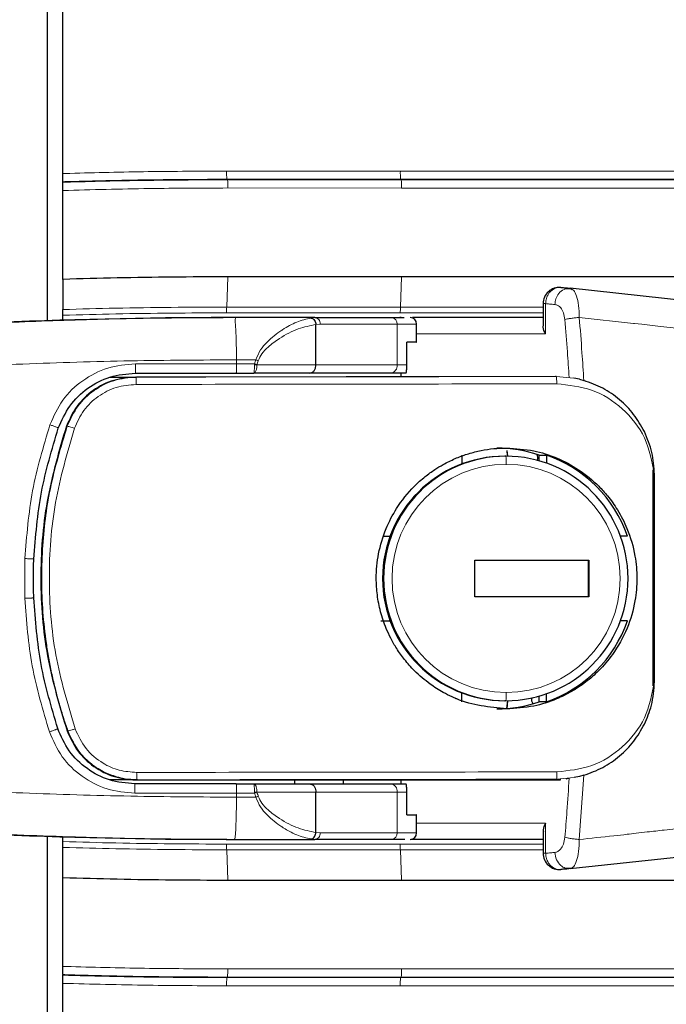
# Model space of a CAD drawing. Header units: millimetres. Extents: x 0 to 4205, y 0 to 2970.
# Tile 66 of 85: x 2074 to 2114, y 2381 to 2441. Entities that reach past the tile are written whole.
import ezdxf

# ---------------------------------------------------------------- set-up
doc = ezdxf.new("R2010")
doc.units = ezdxf.units.MM
doc.header["$LTSCALE"] = 5
doc.styles.add('SLDTEXTSTYLE0', font='TXT', dxfattribs={"width": 0.605})
doc.dimstyles.new('SLDDIMSTYLE0', dxfattribs={"dimtxt": 12.841593, "dimasz": 16.5, "dimexe": 0, "dimexo": 0.0625, "dimgap": 3.210398, "dimtad": 1, "dimdec": 0, "dimrnd": 1e-09, "dimzin": 12, "dimdsep": 46, "dimtxsty": 'SLDTEXTSTYLE0', "dimsah": 1, "dimcen": 0.09, "dimadec": 0, "dimazin": 3, "dimtfac": 1, "dimtdec": 1, "dimtofl": 0, "dimtmove": 0, "dimatfit": 3, "dimfxl": 1, "dimfrac": 2, "dimtolj": 1, "dimtzin": 12, "dimarcsym": 0})

# ---------------------------------------------------------------- blocks, each defined once
blk = doc.blocks.new('_D_7')
at = {"color": 7, "linetype": 'Continuous', "lineweight": 0}
for p, q in [((2163.821, 2742.16), (2159.412, 2742.16)), ((2159.412, 2742.16), (2159.412, 2722.438)), ((2198.119, 2742.16), (2202.529, 2742.16)), ((2202.529, 2742.16), (2202.529, 2722.438)), ((1950.031, 2550.636), (1950.031, 2724.499)), ((2399.561, 1699.776), (2399.561, 2724.499)), ((2159.412, 2722.438), (2163.821, 2722.438)), ((2202.529, 2722.438), (2198.119, 2722.438)), ((1950.031, 2719.499), (2399.561, 2719.499))]:
    blk.add_line(p, q, dxfattribs=at)
at = {"color": 7, "linetype": 'Continuous', "lineweight": 18}
for points in [[(1950.031, 2719.499), (1966.531, 2716.999), (1966.531, 2721.999)], [(2399.561, 2719.499), (2383.061, 2721.999), (2383.061, 2716.999)]]:
    blk.add_solid(points, dxfattribs=at)
at = {"color": 7, "linetype": 'Continuous', "lineweight": 18, "char_height": 13.2292, "attachment_point": 1, "style": 'SLDTEXTSTYLE0'}
for s, insert in [('450', (2166.271, 2762.153)), ('17,7', (2163.821, 2739.492))]:
    blk.add_mtext(s, dxfattribs=dict(at, insert=insert))

msp = doc.modelspace()

# ---------------------------------------------------------------- linework, layer by layer
at = {"color": 7, "linetype": 'Continuous', "lineweight": 25}
for p, q in [((2076.089, 2586.67), (2076.089, 2422.482)), ((2077.056, 2431.505), (2077.056, 2586.695)), ((2077.056, 2430.967), (2077.056, 2431.005)), ((2077.056, 2425.017), (2077.056, 2430.467)), ((2077.056, 2425.017), (2077.056, 2423.164)), ((2097.818, 2425.169), (2087.164, 2425.173)), ((2115.199, 2425.168), (2097.818, 2425.169)), ((2108.283, 2424.431), (2107.825, 2424.418)), ((2108.174, 2424.47), (2108.279, 2424.403)), ((2115.437, 2423.68), (2108.174, 2424.47)), ((2106.507, 2423.525), (2106.507, 2422.187)), ((2077.056, 2422.513), (2077.056, 2422.811)), ((2087.597, 2422.668), (2087.068, 2422.668)), ((2092.514, 2422.668), (2097.235, 2422.668)), ((2097.235, 2422.668), (2097.981, 2422.668)), ((2097.806, 2422.67), (2097.716, 2422.67)), ((2106.507, 2422.67), (2098.5, 2422.67)), ((2092.574, 2419.768), (2092.573, 2422.248)), ((2098.75, 2421.168), (2098.75, 2422.268)), ((2098.145, 2419.768), (2098.145, 2421.168)), ((2079.948, 2419.02), (2081.515, 2419.02)), ((2081.515, 2419.02), (2081.564, 2419.02)), ((2107.265, 2419.057), (2081.564, 2419.02)), ((2081.571, 2419.02), (2081.564, 2419.02)), ((2087.683, 2419.268), (2088.765, 2419.268)), ((2092.194, 2419.268), (2088.765, 2419.268)), ((2097.155, 2419.268), (2092.194, 2419.268)), ((2098.098, 2419.268), (2097.155, 2419.268)), ((2097.786, 2419.268), (2097.786, 2419.044)), ((2107.312, 2419.057), (2107.265, 2419.057)), ((2108.743, 2418.885), (2108.399, 2418.958)), ((2108.743, 2418.884), (2109.003, 2418.813)), ((2101.515, 2414.236), (2101.515, 2413.689)), ((2104.22, 2414.17), (2104.157, 2414.17)), ((2106.261, 2414.236), (2106.711, 2414.236)), ((2106.261, 2413.887), (2106.261, 2414.236)), ((2106.711, 2414.236), (2106.711, 2413.744)), ((2113.26, 2400.084), (2113.26, 2413.329)), ((2096.743, 2409.27), (2097.126, 2409.27)), ((2111.674, 2409.27), (2111.25, 2409.27)), ((2102.311, 2407.795), (2109.307, 2407.795)), ((2102.311, 2405.545), (2102.311, 2407.795)), ((2109.297, 2405.545), (2109.297, 2407.795)), ((2109.307, 2407.795), (2109.307, 2405.545)), ((2109.307, 2405.545), (2102.311, 2405.545)), ((2096.552, 2404.07), (2097.126, 2404.07)), ((2111.674, 2404.07), (2111.25, 2404.07)), ((2101.515, 2399.105), (2101.515, 2399.652)), ((2106.261, 2399.105), (2106.261, 2399.454)), ((2106.711, 2399.105), (2106.711, 2399.597)), ((2104.22, 2399.17), (2104.157, 2399.17)), ((2104.29, 2398.695), (2104.336, 2399.171)), ((2104.304, 2398.696), (2104.35, 2399.172)), ((2105.904, 2398.991), (2105.885, 2399.009)), ((2106.711, 2399.105), (2106.261, 2399.105)), ((2108.746, 2394.53), (2108.403, 2394.456)), ((2109.008, 2394.602), (2108.746, 2394.531)), ((2081.55, 2394.32), (2079.9, 2394.32)), ((2081.599, 2394.32), (2081.55, 2394.32)), ((2081.606, 2394.32), (2081.599, 2394.32)), ((2081.608, 2394.32), (2107.577, 2394.32)), ((2087.683, 2394.068), (2088.765, 2394.068)), ((2088.765, 2394.068), (2092.194, 2394.068)), ((2091.257, 2394.32), (2091.257, 2394.068)), ((2092.194, 2394.068), (2097.155, 2394.068)), ((2094.257, 2394.068), (2094.257, 2394.32)), ((2097.155, 2394.068), (2098.098, 2394.068)), ((2097.786, 2394.32), (2097.786, 2394.068)), ((2107.577, 2394.32), (2107.577, 2394.365)), ((2107.925, 2394.388), (2108.054, 2394.417)), ((2092.573, 2391.088), (2092.574, 2393.568)), ((2098.145, 2392.168), (2098.145, 2393.568)), ((2098.75, 2391.068), (2098.75, 2392.168)), ((2106.507, 2391.154), (2106.507, 2389.816)), ((2076.089, 2390.854), (2076.089, 1912.482)), ((2077.056, 2390.53), (2077.056, 2390.823)), ((2087.068, 2390.668), (2087.597, 2390.668)), ((2090.757, 2390.668), (2090.758, 2390.668)), ((2090.758, 2390.668), (2092.514, 2390.668)), ((2097.235, 2390.668), (2092.514, 2390.668)), ((2098.395, 2390.67), (2106.507, 2390.67)), ((2077.056, 2388.324), (2077.056, 2390.177)), ((2108.174, 2388.871), (2115.437, 2389.661)), ((2107.825, 2388.923), (2108.283, 2388.91)), ((2077.056, 2382.874), (2077.056, 2388.324)), ((2087.162, 2388.168), (2097.817, 2388.17)), ((2097.817, 2388.17), (2115.197, 2388.17)), ((2077.056, 2382.374), (2077.056, 2382.337)), ((2077.056, 1921.505), (2077.056, 2381.836))]:
    msp.add_line(p, q, dxfattribs=at)
at = {"color": 8, "linetype": 'Continuous', "lineweight": 18}
for p, q in [((2087.095, 2431.656), (2097.75, 2431.652)), ((2097.75, 2431.652), (2115.526, 2431.651)), ((2087.148, 2431.12), (2087.112, 2431.156)), ((2097.767, 2431.152), (2087.112, 2431.156)), ((2087.148, 2431.12), (2097.803, 2431.116)), ((2097.803, 2431.116), (2097.767, 2431.152)), ((2115.512, 2431.151), (2097.767, 2431.152)), ((2097.803, 2431.116), (2115.546, 2431.115)), ((2097.82, 2430.617), (2087.165, 2430.62)), ((2115.532, 2430.615), (2097.82, 2430.617)), ((2087.164, 2425.173), (2087.099, 2423.319)), ((2097.818, 2425.169), (2097.753, 2423.316)), ((2106.659, 2423.525), (2106.507, 2423.525)), ((2106.659, 2423.525), (2106.659, 2421.67)), ((2097.748, 2422.962), (2087.094, 2422.966)), ((2087.099, 2423.319), (2097.753, 2423.316)), ((2106.507, 2422.962), (2097.748, 2422.962)), ((2097.753, 2423.316), (2106.507, 2423.315)), ((2092.271, 2422.645), (2092.514, 2422.668)), ((2092.834, 2422.268), (2092.573, 2422.248)), ((2092.834, 2422.268), (2097.555, 2422.268)), ((2097.555, 2419.768), (2097.555, 2422.268)), ((2097.555, 2422.268), (2098.75, 2422.268)), ((2106.659, 2421.67), (2098.75, 2421.67)), ((2088.885, 2420.081), (2087.7, 2420.081)), ((2081.497, 2419.835), (2087.702, 2419.835)), ((2087.702, 2419.835), (2088.804, 2419.835)), ((2092.574, 2419.768), (2088.951, 2419.768)), ((2097.555, 2419.768), (2092.574, 2419.768)), ((2097.555, 2419.768), (2098.145, 2419.768)), ((2108.399, 2418.958), (2107.312, 2419.057)), ((2077.266, 2416.005), (2077.321, 2416.005)), ((2074.715, 2405.453), (2074.719, 2407.889)), ((2109.008, 2394.602), (2108.726, 2390.66)), ((2091.258, 2394.068), (2091.258, 2394.32)), ((2107.325, 2394.357), (2108.403, 2394.456)), ((2087.702, 2393.5), (2081.467, 2393.5)), ((2088.804, 2393.5), (2087.702, 2393.5)), ((2088.951, 2393.568), (2092.574, 2393.568)), ((2092.574, 2393.568), (2097.555, 2393.568)), ((2097.555, 2391.068), (2097.555, 2393.568)), ((2098.145, 2393.568), (2097.555, 2393.568)), ((2087.7, 2393.254), (2088.885, 2393.254)), ((2098.75, 2391.67), (2106.659, 2391.67)), ((2106.659, 2391.67), (2106.659, 2389.816)), ((2092.573, 2391.088), (2092.834, 2391.068)), ((2097.555, 2391.068), (2092.834, 2391.068)), ((2098.75, 2391.068), (2097.555, 2391.068)), ((2087.092, 2390.375), (2097.747, 2390.378)), ((2097.747, 2390.378), (2106.507, 2390.378)), ((2097.752, 2390.024), (2087.097, 2390.021)), ((2087.162, 2388.168), (2087.097, 2390.021)), ((2097.817, 2388.17), (2097.752, 2390.024)), ((2106.507, 2390.024), (2097.752, 2390.024)), ((2106.507, 2389.816), (2106.659, 2389.816)), ((2087.163, 2382.721), (2097.818, 2382.723)), ((2097.818, 2382.723), (2115.531, 2382.723)), ((2087.146, 2382.221), (2087.11, 2382.185)), ((2087.11, 2382.185), (2097.765, 2382.187)), ((2097.801, 2382.223), (2087.146, 2382.221)), ((2097.801, 2382.223), (2097.765, 2382.187)), ((2097.765, 2382.187), (2115.51, 2382.187)), ((2115.544, 2382.223), (2097.801, 2382.223)), ((2097.748, 2381.688), (2087.093, 2381.685)), ((2115.524, 2381.688), (2097.748, 2381.688))]:
    msp.add_line(p, q, dxfattribs=at)
at = {"color": 7, "linetype": 'Continuous', "lineweight": 25, "flags": 128}
for points in [[(2092.514, 2422.668), (2089.758, 2422.668), (2087.586, 2422.668)], [(2104.336, 2414.17), (2104.332, 2414.191), (2104.294, 2414.518)], [(2104.35, 2414.169), (2104.346, 2414.191), (2104.309, 2414.512)], [(2087.586, 2390.668), (2090.349, 2390.668), (2092.514, 2390.668)]]:
    msp.add_lwpolyline(points, dxfattribs=at)
at = {"color": 8, "linetype": 'Continuous', "lineweight": 18, "flags": 128}
for points in [[(2115.366, 2421.938), (2114.861, 2421.995), (2114.308, 2422.057), (2113.706, 2422.126), (2112.552, 2422.26), (2112.112, 2422.31), (2112.059, 2422.316), (2112.05, 2422.318), (2112.048, 2422.318), (2112.048, 2422.318), (2112.048, 2422.318), (2112.048, 2422.318), (2112.048, 2422.318), (2112.048, 2422.318), (2112.048, 2422.318), (2112.047, 2422.318), (2108.726, 2422.68)], [(2087.702, 2419.835), (2087.701, 2419.866), (2087.701, 2419.897), (2087.701, 2419.928), (2087.701, 2419.958), (2087.701, 2419.989), (2087.701, 2420.02), (2087.701, 2420.05), (2087.7, 2420.081)], [(2077.363, 2397.317), (2077.332, 2397.317), (2077.308, 2397.317)], [(2087.7, 2393.254), (2087.701, 2393.285), (2087.701, 2393.316), (2087.701, 2393.347), (2087.701, 2393.377), (2087.701, 2393.408), (2087.701, 2393.439), (2087.701, 2393.47), (2087.702, 2393.5)]]:
    msp.add_lwpolyline(points, dxfattribs=at)
at = {"color": 8, "linetype": 'Continuous', "lineweight": 18}
for centre, radius, start, end in [((2090.959, 2431.535), 3.866, 178.21813, 185.63329), ((2101.667, 2431.533), 3.919, 178.25504, 185.56901), ((2083.248, 2430.739), 3.919, 358.25469, 5.56935), ((2093.956, 2430.737), 3.866, 358.21797, 5.63382), ((2097.832, 2422.986), 10.739, 178.22407, 180.11074), ((2108.487, 2422.98), 10.739, 178.21022, 180.09688), ((2097.19, 2422.304), 0.367, 354.38582, 82.982), ((2097.099, 2419.723), 0.459, 277.018, 5.61418), ((2100.642, 2413.795), 3.597, 358.01091, 5.98665), ((2104.24, 2406.67), 7, 90.02615, 269.97385), ((2104.234, 2406.67), 7, 270.02615, 89.97385), ((2100.642, 2399.546), 3.597, 354.01335, 1.98909), ((2097.099, 2393.613), 0.459, 354.38582, 82.982), ((2097.19, 2391.032), 0.367, 277.018, 5.61418), ((2097.831, 2390.356), 10.739, 179.89876, 181.78542), ((2108.485, 2390.356), 10.739, 179.88486, 181.77154), ((2083.272, 2382.601), 3.892, 354.40115, 1.76609), ((2093.927, 2382.604), 3.892, 354.38735, 1.75214), ((2090.984, 2381.804), 3.892, 174.38752, 181.7523), ((2101.638, 2381.808), 3.892, 174.40115, 181.76609)]:
    msp.add_arc(centre, radius, start, end, dxfattribs=at)
at = {"color": 7, "linetype": 'Continuous', "lineweight": 25}
for centre, radius, start, end in [((2107.507, 2423.525), 1, 85.54639, 180), ((2087.068, 2099.061), 323.607, 90.00001, 95.26161), ((2098.35, 2422.268), 0.4, 360, 90), ((2103.663, 2406.68), 7.991, 71.02332, 89.99975), ((2104.16, 2406.67), 7.5, 90.02615, 269.97385), ((2104.223, 2406.67), 7.5, 90.02615, 269.97385), ((2104.216, 2406.67), 7.5, 270.02615, 89.97385), ((2105.685, 2414.057), 0.49, 343.26486, 27.41995), ((2104.11, 2406.674), 7.998, 18.94812, 71.01696), ((2104.11, 2406.667), 7.998, 288.98304, 341.05188), ((2103.663, 2406.661), 7.991, 270.00025, 288.97668), ((2106.075, 2399.215), 0.28, 152.47506, 227.52306), ((2087.068, 2714.275), 323.607, 264.73839, 269.99999), ((2098.35, 2391.068), 0.4, 270, 0), ((2107.507, 2389.816), 1, 180, 275.17558)]:
    msp.add_arc(centre, radius, start, end, dxfattribs=at)
at = {"color": 8, "linetype": 'Continuous', "lineweight": 18}
for points, knots in [([(2077.056, 2431.505), (2077.198, 2431.509), (2078.941, 2431.561), (2082.288, 2431.636), (2085.493, 2431.649), (2087.095, 2431.656)], [0, 0, 0, 0, 0.042456, 0.521228, 1, 1, 1, 1]), ([(2087.112, 2431.156), (2085.512, 2431.15), (2083.036, 2431.14), (2079.836, 2431.079), (2078.084, 2431.035), (2077.208, 2431.009), (2077.056, 2431.005)], [0, 0, 0, 0, 0.477254, 0.738619, 0.954511, 1, 1, 1, 1]), ([(2077.056, 2430.967), (2077.21, 2430.972), (2078.969, 2431.024), (2082.333, 2431.1), (2085.543, 2431.113), (2087.148, 2431.12)], [0, 0, 0, 0, 0.046046, 0.523023, 1, 1, 1, 1]), ([(2087.165, 2430.62), (2085.562, 2430.614), (2082.192, 2430.602), (2078.823, 2430.514), (2077.056, 2430.467)], [0, 0, 0, 0, 0.475464, 1, 1, 1, 1]), ([(2107.597, 2424.521), (2107.539, 2424.522), (2107.422, 2424.524), (2107.26, 2424.478), (2107.099, 2424.395), (2106.958, 2424.278), (2106.829, 2424.115), (2106.742, 2423.946), (2106.677, 2423.743), (2106.665, 2423.606), (2106.659, 2423.525)], [0, 0, 0, 0, 0.125012, 0.250009, 0.351345, 0.500008, 0.610056, 0.750035, 0.852346, 1, 1, 1, 1]), ([(2108.174, 2424.47), (2108.042, 2424.462), (2107.778, 2424.445), (2107.466, 2424.179), (2107.274, 2423.838), (2107.246, 2423.596), (2107.232, 2423.474)], [0, 0, 0, 0, 0.279556, 0.559157, 0.779588, 1, 1, 1, 1]), ([(2108.279, 2424.403), (2108.315, 2424.386), (2108.423, 2424.334), (2108.571, 2423.997), (2108.703, 2423.43), (2108.718, 2422.934), (2108.726, 2422.68)], [0, 0, 0, 0, 0.137708, 0.415679, 0.70218, 1, 1, 1, 1]), ([(2107.232, 2423.474), (2107.124, 2423.484), (2106.933, 2423.501), (2106.742, 2423.518), (2106.659, 2423.525)], [0, 0, 0, 0, 0.564876, 1, 1, 1, 1]), ([(2077.056, 2423.164), (2078.136, 2423.195), (2081.483, 2423.29), (2084.832, 2423.307), (2087.099, 2423.319)], [0, 0, 0, 0, 0.322906, 1, 1, 1, 1]), ([(2087.094, 2422.966), (2084.829, 2422.954), (2081.482, 2422.937), (2078.137, 2422.842), (2077.056, 2422.811)], [0, 0, 0, 0, 0.676703, 1, 1, 1, 1]), ([(2107.843, 2422.547), (2107.82, 2422.69), (2107.773, 2422.978), (2107.602, 2423.262), (2107.418, 2423.431), (2107.294, 2423.46), (2107.232, 2423.474)], [0, 0, 0, 0, 0.278026, 0.55827, 0.779403, 1, 1, 1, 1]), ([(2087.586, 2422.668), (2086.643, 2422.665), (2084.774, 2422.661), (2081.971, 2422.623), (2079.195, 2422.563), (2076.427, 2422.479), (2073.69, 2422.374), (2070.949, 2422.245), (2067.028, 2422.029), (2061.961, 2421.679), (2055.822, 2421.147), (2051.801, 2420.706), (2049.776, 2420.484)], [0, 0, 0, 0, 0.072813, 0.144259, 0.216221, 0.286935, 0.358007, 0.428261, 0.500614, 0.665989, 0.83185, 1, 1, 1, 1]), ([(2087.7, 2420.081), (2087.696, 2420.419), (2087.687, 2421.118), (2087.67, 2421.973), (2087.584, 2422.533), (2087.669, 2422.666), (2087.57, 2422.668), (2087.575, 2422.668), (2087.575, 2422.668), (2087.576, 2422.668), (2087.58, 2422.668), (2087.583, 2422.668), (2087.586, 2422.668)], [0, 0, 0, 0, 0.241205, 0.49881, 0.74829, 0.989973, 0.997358, 0.997421, 0.997491, 0.997665, 0.998183, 1, 1, 1, 1]), ([(2088.885, 2420.081), (2088.972, 2420.29), (2089.145, 2420.702), (2089.708, 2421.326), (2090.182, 2421.704), (2090.796, 2422.103), (2091.416, 2422.446), (2091.981, 2422.578), (2092.271, 2422.645)], [0, 0, 0, 0, 0.130336, 0.257188, 0.505963, 0.518585, 0.752892, 1, 1, 1, 1]), ([(2107.843, 2422.547), (2107.895, 2422.561), (2107.998, 2422.587), (2108.216, 2422.625), (2108.463, 2422.658), (2108.638, 2422.673), (2108.726, 2422.68)], [0, 0, 0, 0, 0.249997, 0.5, 0.750003, 1, 1, 1, 1]), ([(2107.843, 2422.547), (2107.896, 2421.886), (2107.99, 2420.707), (2108.068, 2419.524), (2108.102, 2419.003)], [0, 0, 0, 0, 0.560142, 1, 1, 1, 1]), ([(2108.726, 2422.68), (2108.783, 2421.959), (2108.884, 2420.673), (2108.967, 2419.381), (2109.003, 2418.813)], [0, 0, 0, 0, 0.5603075, 1, 1, 1, 1]), ([(2089.037, 2420.026), (2089.105, 2420.17), (2089.257, 2420.492), (2089.716, 2420.955), (2090.468, 2421.508), (2091.491, 2422.03), (2092.215, 2422.176), (2092.573, 2422.248)], [0, 0, 0, 0, 0.09582, 0.213923, 0.404021, 0.705872, 1, 1, 1, 1]), ([(2087.7, 2420.081), (2085.538, 2420.068), (2081.169, 2420.042), (2074.579, 2419.841), (2068.037, 2419.528), (2061.67, 2419.097), (2055.495, 2418.568), (2051.488, 2418.127), (2049.493, 2417.907)], [0, 0, 0, 0, 0.165197, 0.333841, 0.502864, 0.670375, 0.835862, 1, 1, 1, 1]), ([(2088.804, 2419.835), (2088.819, 2419.881), (2088.846, 2419.963), (2088.873, 2420.045), (2088.885, 2420.081)], [0, 0, 0, 0, 0.56, 1, 1, 1, 1]), ([(2089.037, 2420.026), (2089.022, 2419.98), (2088.994, 2419.899), (2088.966, 2419.817), (2088.954, 2419.781)], [0, 0, 0, 0, 0.56, 1, 1, 1, 1]), ([(2076.259, 2416.095), (2076.492, 2416.619), (2076.958, 2417.667), (2078.225, 2418.866), (2079.772, 2419.68), (2080.921, 2419.784), (2081.497, 2419.835)], [0, 0, 0, 0, 0.2494344, 0.4990759, 0.7490078, 1, 1, 1, 1]), ([(2081.497, 2419.835), (2081.497, 2419.755), (2081.497, 2419.594), (2081.497, 2419.403), (2081.497, 2419.289), (2081.497, 2419.275), (2081.497, 2419.268)], [0, 0, 0, 0, 0.279524, 0.5591, 0.779561, 1, 1, 1, 1]), ([(2088.765, 2419.268), (2088.768, 2419.271), (2088.774, 2419.276), (2088.781, 2419.318), (2088.788, 2419.377), (2088.795, 2419.471), (2088.8, 2419.603), (2088.801, 2419.716), (2088.802, 2419.768)], [0, 0, 0, 0, 0.154759, 0.301081, 0.438959, 0.568389, 0.80092, 1, 1, 1, 1]), ([(2088.765, 2419.268), (2088.78, 2419.271), (2088.808, 2419.276), (2088.854, 2419.322), (2088.892, 2419.394), (2088.921, 2419.49), (2088.945, 2419.606), (2088.949, 2419.704), (2088.951, 2419.768)], [0, 0, 0, 0, 0.15315, 0.287263, 0.497541, 0.628744, 0.756405, 1, 1, 1, 1]), ([(2088.802, 2419.768), (2088.802, 2419.781), (2088.802, 2419.803), (2088.803, 2419.826), (2088.804, 2419.835)], [0, 0, 0, 0, 0.559237, 1, 1, 1, 1]), ([(2088.802, 2419.768), (2088.831, 2419.768), (2088.882, 2419.768), (2088.93, 2419.768), (2088.951, 2419.768)], [0, 0, 0, 0, 0.559827, 1, 1, 1, 1]), ([(2088.804, 2419.835), (2088.833, 2419.826), (2088.885, 2419.808), (2088.933, 2419.79), (2088.954, 2419.781)], [0, 0, 0, 0, 0.559798, 1, 1, 1, 1]), ([(2088.951, 2419.768), (2088.952, 2419.77), (2088.952, 2419.775), (2088.953, 2419.779), (2088.954, 2419.781)], [0, 0, 0, 0, 0.559, 1, 1, 1, 1]), ([(2081.571, 2419.02), (2081.099, 2418.978), (2080.172, 2418.894), (2078.931, 2418.242), (2077.903, 2417.287), (2077.518, 2416.44), (2077.321, 2416.005)], [0, 0, 0, 0, 0.2547778, 0.4999871, 0.743747, 1, 1, 1, 1]), ([(2081.541, 2418.57), (2081.542, 2418.631), (2081.544, 2418.751), (2081.551, 2418.899), (2081.56, 2419.001), (2081.567, 2419.014), (2081.571, 2419.02)], [0, 0, 0, 0, 0.249989, 0.500001, 0.750013, 1, 1, 1, 1]), ([(2107.312, 2419.057), (2104.911, 2419.054), (2100.109, 2419.047), (2091.518, 2419.035), (2085.344, 2419.026), (2081.571, 2419.02)], [0, 0, 0, 0, 0.280002, 0.5598914, 1, 1, 1, 1]), ([(2107.342, 2418.607), (2107.341, 2418.667), (2107.34, 2418.788), (2107.333, 2418.935), (2107.324, 2419.037), (2107.316, 2419.051), (2107.312, 2419.057)], [0, 0, 0, 0, 0.249988, 0.5, 0.750012, 1, 1, 1, 1]), ([(2081.541, 2418.57), (2081.129, 2418.534), (2080.305, 2418.46), (2079.189, 2417.877), (2078.272, 2417.013), (2077.931, 2416.257), (2077.761, 2415.879)], [0, 0, 0, 0, 0.249766, 0.499644, 0.749725, 1, 1, 1, 1]), ([(2107.342, 2418.607), (2103.049, 2418.601), (2094.444, 2418.589), (2085.849, 2418.576), (2081.541, 2418.57)], [0, 0, 0, 0, 0.498921, 1, 1, 1, 1]), ([(2113.335, 2413.057), (2113.189, 2413.824), (2112.902, 2415.338), (2111.456, 2417.16), (2109.538, 2418.381), (2108.071, 2418.532), (2107.342, 2418.607)], [0, 0, 0, 0, 0.258802, 0.510445, 0.756427, 1, 1, 1, 1]), ([(2074.719, 2407.889), (2074.829, 2409.285), (2075.051, 2412.078), (2075.856, 2414.756), (2076.259, 2416.095)], [0, 0, 0, 0, 0.499965, 1, 1, 1, 1]), ([(2077.321, 2416.005), (2076.936, 2414.736), (2076.189, 2412.27), (2075.804, 2409.064), (2075.732, 2406.535), (2075.81, 2404.613), (2075.982, 2403.03), (2076.181, 2401.789), (2076.357, 2400.884), (2076.562, 2399.984), (2076.798, 2399.088), (2077.062, 2398.197), (2077.262, 2397.61), (2077.363, 2397.317)], [0, 0, 0, 0, 0.208678, 0.405698, 0.506078, 0.607, 0.708472, 0.756688, 0.805051, 0.853564, 0.902226, 0.951037, 1, 1, 1, 1]), ([(2077.761, 2415.879), (2077.32, 2414.376), (2076.438, 2411.369), (2076.107, 2406.659), (2076.459, 2401.95), (2077.355, 2398.947), (2077.802, 2397.445)], [0, 0, 0, 0, 0.24994, 0.500004, 0.749955, 1, 1, 1, 1]), ([(2076.259, 2416.095), (2076.293, 2416.083), (2076.36, 2416.061), (2076.459, 2416.025), (2076.551, 2415.991), (2076.631, 2415.96), (2076.696, 2415.932), (2076.742, 2415.909), (2076.77, 2415.893), (2076.77, 2415.887), (2076.771, 2415.885)], [0, 0, 0, 0, 0.124997, 0.249978, 0.374983, 0.5, 0.625017, 0.750022, 0.875003, 1, 1, 1, 1]), ([(2077.321, 2416.005), (2077.332, 2416.005), (2077.354, 2416.005), (2077.47, 2415.973), (2077.611, 2415.929), (2077.711, 2415.896), (2077.761, 2415.879)], [0, 0, 0, 0, 0.279661, 0.55935, 0.77968, 1, 1, 1, 1]), ([(2074.719, 2407.889), (2074.754, 2407.888), (2074.825, 2407.885), (2074.93, 2407.88), (2075.027, 2407.876), (2075.113, 2407.871), (2075.183, 2407.868), (2075.234, 2407.865), (2075.266, 2407.863), (2075.268, 2407.862), (2075.269, 2407.862)], [0, 0, 0, 0, 0.124997, 0.249978, 0.374983, 0.5, 0.625017, 0.750022, 0.875003, 1, 1, 1, 1]), ([(2074.715, 2405.453), (2074.75, 2405.455), (2074.821, 2405.457), (2074.926, 2405.462), (2075.023, 2405.466), (2075.109, 2405.47), (2075.179, 2405.473), (2075.23, 2405.476), (2075.262, 2405.478), (2075.264, 2405.479), (2075.265, 2405.479)], [0, 0, 0, 0, 0.1249971, 0.2499782, 0.3749827, 0.5, 0.6250173, 0.7500218, 0.8750029, 1, 1, 1, 1]), ([(2076.222, 2397.262), (2075.824, 2398.601), (2075.031, 2401.276), (2074.82, 2404.062), (2074.715, 2405.453)], [0, 0, 0, 0, 0.500897, 1, 1, 1, 1]), ([(2107.358, 2394.807), (2108.084, 2394.884), (2109.546, 2395.038), (2111.458, 2396.257), (2112.902, 2398.077), (2113.189, 2399.589), (2113.335, 2400.357)], [0, 0, 0, 0, 0.242987, 0.489082, 0.740581, 1, 1, 1, 1]), ([(2076.222, 2397.262), (2076.255, 2397.273), (2076.323, 2397.295), (2076.422, 2397.33), (2076.514, 2397.364), (2076.594, 2397.396), (2076.659, 2397.423), (2076.705, 2397.445), (2076.733, 2397.462), (2076.734, 2397.467), (2076.734, 2397.47)], [0, 0, 0, 0, 0.124997, 0.249978, 0.374983, 0.5, 0.625017, 0.750022, 0.875003, 1, 1, 1, 1]), ([(2081.467, 2393.5), (2080.892, 2393.552), (2079.742, 2393.655), (2078.192, 2394.471), (2076.92, 2395.676), (2076.455, 2396.733), (2076.222, 2397.262)], [0, 0, 0, 0, 0.2497529, 0.4995538, 0.7493412, 1, 1, 1, 1]), ([(2077.802, 2397.445), (2077.739, 2397.423), (2077.612, 2397.38), (2077.471, 2397.338), (2077.384, 2397.315), (2077.37, 2397.316), (2077.363, 2397.317)], [0, 0, 0, 0, 0.279659, 0.559346, 0.779679, 1, 1, 1, 1]), ([(2077.363, 2397.317), (2077.577, 2396.855), (2077.932, 2396.091), (2078.782, 2395.274), (2079.588, 2394.746), (2080.188, 2394.564), (2080.468, 2394.479)], [0, 0, 0, 0, 0.345942, 0.571713, 0.799843, 1, 1, 1, 1]), ([(2077.802, 2397.445), (2077.999, 2397.024), (2078.392, 2396.183), (2079.404, 2395.343), (2080.494, 2394.855), (2081.216, 2394.799), (2081.576, 2394.771)], [0, 0, 0, 0, 0.281274, 0.560812, 0.780545, 1, 1, 1, 1]), ([(2049.493, 2395.428), (2051.488, 2395.209), (2055.495, 2394.768), (2061.671, 2394.239), (2068.038, 2393.807), (2074.579, 2393.494), (2081.169, 2393.294), (2085.538, 2393.268), (2087.7, 2393.254)], [0, 0, 0, 0, 0.164136, 0.329629, 0.497144, 0.666166, 0.834803, 1, 1, 1, 1]), ([(2081.576, 2394.771), (2085.88, 2394.777), (2094.47, 2394.789), (2103.068, 2394.801), (2107.358, 2394.807)], [0, 0, 0, 0, 0.501072, 1, 1, 1, 1]), ([(2081.576, 2394.771), (2081.577, 2394.71), (2081.579, 2394.589), (2081.586, 2394.442), (2081.595, 2394.34), (2081.603, 2394.327), (2081.606, 2394.32)], [0, 0, 0, 0, 0.249988, 0.5, 0.750012, 1, 1, 1, 1]), ([(2107.358, 2394.807), (2107.357, 2394.749), (2107.356, 2394.628), (2107.348, 2394.478), (2107.338, 2394.376), (2107.329, 2394.363), (2107.325, 2394.357)], [0, 0, 0, 0, 0.2413523, 0.5000057, 0.7586587, 1, 1, 1, 1]), ([(2081.467, 2393.5), (2081.467, 2393.581), (2081.467, 2393.742), (2081.467, 2393.932), (2081.467, 2394.047), (2081.467, 2394.061), (2081.467, 2394.068)], [0, 0, 0, 0, 0.2795253, 0.5591013, 0.779561, 1, 1, 1, 1]), ([(2088.802, 2393.568), (2088.801, 2393.62), (2088.8, 2393.733), (2088.795, 2393.865), (2088.788, 2393.958), (2088.781, 2394.017), (2088.774, 2394.059), (2088.768, 2394.065), (2088.765, 2394.068)], [0, 0, 0, 0, 0.199048, 0.431568, 0.561001, 0.698887, 0.845222, 1, 1, 1, 1]), ([(2088.765, 2394.068), (2088.78, 2394.065), (2088.809, 2394.06), (2088.85, 2394.018), (2088.884, 2393.959), (2088.918, 2393.866), (2088.946, 2393.734), (2088.95, 2393.62), (2088.951, 2393.568)], [0, 0, 0, 0, 0.154137, 0.300015, 0.437628, 0.566972, 0.799858, 1, 1, 1, 1]), ([(2108.107, 2394.412), (2108.062, 2393.735), (2107.983, 2392.527), (2107.886, 2391.324), (2107.843, 2390.794)], [0, 0, 0, 0, 0.559851, 1, 1, 1, 1]), ([(2088.804, 2393.5), (2088.803, 2393.513), (2088.802, 2393.535), (2088.802, 2393.558), (2088.802, 2393.568)], [0, 0, 0, 0, 0.560685, 1, 1, 1, 1]), ([(2088.802, 2393.568), (2088.831, 2393.568), (2088.882, 2393.568), (2088.93, 2393.568), (2088.951, 2393.568)], [0, 0, 0, 0, 0.559818, 1, 1, 1, 1]), ([(2088.954, 2393.554), (2088.927, 2393.544), (2088.879, 2393.525), (2088.827, 2393.508), (2088.804, 2393.5)], [0, 0, 0, 0, 0.559798, 1, 1, 1, 1]), ([(2088.885, 2393.254), (2088.87, 2393.3), (2088.843, 2393.382), (2088.816, 2393.464), (2088.804, 2393.5)], [0, 0, 0, 0, 0.559998, 1, 1, 1, 1]), ([(2088.954, 2393.554), (2088.953, 2393.557), (2088.952, 2393.561), (2088.952, 2393.566), (2088.951, 2393.568)], [0, 0, 0, 0, 0.560046, 1, 1, 1, 1]), ([(2088.954, 2393.554), (2088.969, 2393.509), (2088.997, 2393.427), (2089.025, 2393.346), (2089.037, 2393.31)], [0, 0, 0, 0, 0.56, 1, 1, 1, 1]), ([(2049.776, 2392.852), (2052.049, 2392.604), (2056.326, 2392.137), (2062.482, 2391.619), (2067.444, 2391.282), (2071.422, 2391.065), (2074.632, 2390.922), (2077.633, 2390.817), (2080.647, 2390.738), (2083.899, 2390.681), (2086.284, 2390.672), (2087.586, 2390.668)], [0, 0, 0, 0, 0.188564, 0.354862, 0.499394, 0.583782, 0.666976, 0.749194, 0.815928, 0.899508, 1, 1, 1, 1]), ([(2087.586, 2390.668), (2087.583, 2390.668), (2087.58, 2390.668), (2087.576, 2390.668), (2087.575, 2390.668), (2087.575, 2390.668), (2087.575, 2390.668), (2087.575, 2390.668), (2087.575, 2390.668), (2087.575, 2390.668), (2087.575, 2390.668), (2087.575, 2390.668), (2087.575, 2390.668), (2087.576, 2390.668), (2087.576, 2390.668), (2087.578, 2390.669), (2087.581, 2390.671), (2087.588, 2390.682), (2087.601, 2390.725), (2087.627, 2390.891), (2087.66, 2391.363), (2087.69, 2392.217), (2087.697, 2392.917), (2087.7, 2393.254)], [0, 0, 0, 0, 0.001782, 0.002303, 0.002482, 0.002554, 0.002619, 0.002679, 0.002734, 0.002795, 0.002917, 0.003162, 0.004141, 0.006098, 0.010012, 0.018113, 0.033611, 0.065396, 0.128692, 0.252475, 0.501701, 0.759054, 1, 1, 1, 1]), ([(2092.271, 2390.69), (2091.982, 2390.757), (2091.546, 2390.857), (2090.979, 2391.136), (2090.688, 2391.305), (2090.536, 2391.402), (2090.181, 2391.632), (2089.708, 2392.01), (2089.145, 2392.634), (2088.972, 2393.046), (2088.885, 2393.254)], [0, 0, 0, 0, 0.247031, 0.371051, 0.457098, 0.481764, 0.494184, 0.742874, 0.869658, 1, 1, 1, 1]), ([(2092.573, 2391.088), (2092.215, 2391.16), (2091.491, 2391.306), (2090.468, 2391.828), (2089.716, 2392.381), (2089.257, 2392.844), (2089.105, 2393.166), (2089.037, 2393.31)], [0, 0, 0, 0, 0.294127, 0.59599, 0.786075, 0.904201, 1, 1, 1, 1]), ([(2108.726, 2390.66), (2109.432, 2390.735), (2110.409, 2390.837), (2111.569, 2390.968), (2112.253, 2391.047), (2113.01, 2391.134), (2114.062, 2391.256), (2114.887, 2391.349), (2115.366, 2391.403)], [0, 0, 0, 0, 0.318703, 0.441175, 0.524301, 0.627423, 0.783426, 1, 1, 1, 1]), ([(2077.056, 2390.53), (2078.137, 2390.5), (2081.481, 2390.404), (2084.827, 2390.387), (2087.092, 2390.375)], [0, 0, 0, 0, 0.323203, 1, 1, 1, 1]), ([(2092.514, 2390.668), (2092.469, 2390.669), (2092.388, 2390.671), (2092.307, 2390.684), (2092.271, 2390.69)], [0, 0, 0, 0, 0.559988, 1, 1, 1, 1]), ([(2107.843, 2390.794), (2107.82, 2390.649), (2107.772, 2390.361), (2107.601, 2390.077), (2107.417, 2389.91), (2107.293, 2389.881), (2107.232, 2389.866)], [0, 0, 0, 0, 0.280184, 0.559879, 0.780372, 1, 1, 1, 1]), ([(2107.843, 2390.794), (2107.895, 2390.78), (2107.998, 2390.753), (2108.216, 2390.716), (2108.463, 2390.683), (2108.638, 2390.668), (2108.726, 2390.66)], [0, 0, 0, 0, 0.249947, 0.499795, 0.749956, 1, 1, 1, 1]), ([(2108.726, 2390.66), (2108.718, 2390.407), (2108.703, 2389.909), (2108.571, 2389.336), (2108.391, 2388.958), (2108.246, 2388.9), (2108.174, 2388.871)], [0, 0, 0, 0, 0.262996, 0.51503, 0.759142, 1, 1, 1, 1]), ([(2087.097, 2390.021), (2084.83, 2390.033), (2081.482, 2390.051), (2078.136, 2390.146), (2077.056, 2390.177)], [0, 0, 0, 0, 0.677193, 1, 1, 1, 1]), ([(2106.659, 2389.816), (2106.765, 2389.825), (2106.956, 2389.842), (2107.147, 2389.859), (2107.232, 2389.866)], [0, 0, 0, 0, 0.555124, 1, 1, 1, 1]), ([(2106.659, 2389.816), (2106.665, 2389.735), (2106.677, 2389.598), (2106.742, 2389.394), (2106.829, 2389.226), (2106.958, 2389.063), (2107.099, 2388.946), (2107.26, 2388.863), (2107.422, 2388.816), (2107.539, 2388.819), (2107.597, 2388.82)], [0, 0, 0, 0, 0.147675, 0.249965, 0.389974, 0.499992, 0.648689, 0.749991, 0.874988, 1, 1, 1, 1]), ([(2107.232, 2389.866), (2107.253, 2389.712), (2107.296, 2389.404), (2107.555, 2389.067), (2107.863, 2388.88), (2108.071, 2388.874), (2108.174, 2388.871)], [0, 0, 0, 0, 0.2795564, 0.5591574, 0.7795878, 1, 1, 1, 1]), ([(2077.056, 2382.874), (2077.22, 2382.869), (2078.987, 2382.817), (2082.356, 2382.741), (2085.56, 2382.727), (2087.163, 2382.721)], [0, 0, 0, 0, 0.048879, 0.524445, 1, 1, 1, 1]), ([(2087.146, 2382.221), (2085.541, 2382.227), (2083.057, 2382.237), (2079.848, 2382.298), (2078.089, 2382.343), (2077.21, 2382.369), (2077.056, 2382.374)], [0, 0, 0, 0, 0.47707, 0.738526, 0.954142, 1, 1, 1, 1]), ([(2077.056, 2382.337), (2077.207, 2382.332), (2078.959, 2382.28), (2082.31, 2382.205), (2085.51, 2382.191), (2087.11, 2382.185)], [0, 0, 0, 0, 0.045301, 0.52265, 1, 1, 1, 1]), ([(2087.093, 2381.685), (2085.491, 2381.691), (2082.144, 2381.703), (2078.799, 2381.791), (2077.056, 2381.836)], [0, 0, 0, 0, 0.478869, 1, 1, 1, 1])]:
    msp.add_open_spline(points, degree=3, knots=knots, dxfattribs=at)
at = {"color": 7, "linetype": 'Continuous', "lineweight": 25}
for points, knots in [([(2077.056, 2431.005), (2077.056, 2431.012), (2077.056, 2431.027), (2077.056, 2431.119), (2077.056, 2431.25), (2077.056, 2431.387), (2077.056, 2431.474), (2077.056, 2431.505)], [0, 0, 0, 0, 0.21972, 0.439435, 0.659252, 0.879075, 1, 1, 1, 1]), ([(2077.056, 2430.467), (2077.056, 2430.523), (2077.056, 2430.636), (2077.056, 2430.786), (2077.056, 2430.899), (2077.056, 2430.956), (2077.056, 2430.964), (2077.056, 2430.967)], [0, 0, 0, 0, 0.219616, 0.439225, 0.658977, 0.878816, 1, 1, 1, 1]), ([(2087.164, 2425.173), (2084.902, 2425.161), (2081.532, 2425.144), (2078.163, 2425.048), (2077.056, 2425.017)], [0, 0, 0, 0, 0.671256, 1, 1, 1, 1]), ([(2107.597, 2424.521), (2107.705, 2424.511), (2107.897, 2424.495), (2108.089, 2424.478), (2108.174, 2424.47)], [0, 0, 0, 0, 0.559891, 1, 1, 1, 1]), ([(2077.056, 2422.811), (2077.056, 2422.876), (2077.056, 2422.998), (2077.056, 2423.111), (2077.056, 2423.158), (2077.056, 2423.164)], [0, 0, 0, 0, 0.49934, 0.928956, 1, 1, 1, 1]), ([(2092.271, 2422.645), (2092.294, 2422.641), (2092.337, 2422.633), (2092.416, 2422.589), (2092.496, 2422.506), (2092.557, 2422.38), (2092.568, 2422.29), (2092.573, 2422.248)], [0, 0, 0, 0, 0.146822, 0.287426, 0.548973, 0.786433, 1, 1, 1, 1]), ([(2106.659, 2421.67), (2106.587, 2421.814), (2106.494, 2421.998), (2106.522, 2422.153), (2106.528, 2422.187)], [0, 0, 0, 0, 0.778049, 1, 1, 1, 1]), ([(2098.73, 2421.168), (2098.736, 2421.168), (2098.774, 2421.168), (2098.607, 2421.168), (2098.299, 2421.168), (2098.145, 2421.168)], [0, 0, 0, 0, 0.089491, 0.544746, 1, 1, 1, 1]), ([(2092.194, 2419.268), (2092.224, 2419.271), (2092.282, 2419.276), (2092.362, 2419.316), (2092.431, 2419.373), (2092.502, 2419.465), (2092.561, 2419.598), (2092.57, 2419.714), (2092.574, 2419.768)], [0, 0, 0, 0, 0.1507449, 0.2941932, 0.4303427, 0.5591934, 0.7940013, 1, 1, 1, 1]), ([(2098.098, 2419.268), (2098.107, 2419.274), (2098.119, 2419.282), (2098.132, 2419.397), (2098.138, 2419.495), (2098.142, 2419.604), (2098.144, 2419.698), (2098.144, 2419.745), (2098.145, 2419.768)], [0, 0, 0, 0, 0.494812, 0.664302, 0.800795, 0.90869, 0.955428, 1, 1, 1, 1]), ([(2076.771, 2415.885), (2076.98, 2416.357), (2077.399, 2417.305), (2078.535, 2418.383), (2079.93, 2419.124), (2080.968, 2419.219), (2081.497, 2419.268)], [0, 0, 0, 0, 0.249006, 0.499321, 0.744744, 1, 1, 1, 1]), ([(2081.515, 2419.02), (2081.065, 2418.982), (2080.14, 2418.902), (2078.888, 2418.257), (2077.845, 2417.284), (2077.461, 2416.436), (2077.266, 2416.005)], [0, 0, 0, 0, 0.24286, 0.499291, 0.7458, 1, 1, 1, 1]), ([(2081.497, 2419.268), (2082.652, 2419.268), (2084.715, 2419.268), (2086.776, 2419.268), (2087.683, 2419.268)], [0, 0, 0, 0, 0.560043, 1, 1, 1, 1]), ([(2112.723, 2415.675), (2112.516, 2416.039), (2112.104, 2416.767), (2111.218, 2417.663), (2110.185, 2418.387), (2109.398, 2418.671), (2109.003, 2418.813)], [0, 0, 0, 0, 0.250383, 0.500174, 0.749436, 1, 1, 1, 1]), ([(2075.269, 2407.862), (2075.378, 2409.237), (2075.594, 2411.968), (2076.38, 2414.586), (2076.771, 2415.885)], [0, 0, 0, 0, 0.503943, 1, 1, 1, 1]), ([(2077.266, 2416.005), (2076.818, 2414.481), (2075.921, 2411.432), (2075.584, 2406.655), (2075.943, 2401.88), (2076.853, 2398.838), (2077.308, 2397.317)], [0, 0, 0, 0, 0.25006, 0.500232, 0.750057, 1, 1, 1, 1]), ([(2113.335, 2413.057), (2113.307, 2413.509), (2113.251, 2414.415), (2112.899, 2415.255), (2112.722, 2415.675)], [0, 0, 0, 0, 0.499145, 1, 1, 1, 1]), ([(2104.265, 2398.67), (2103.215, 2398.776), (2102.166, 2398.881), (2101.205, 2399.28), (2101.205, 2399.28), (2101.204, 2399.28), (2101.204, 2399.28), (2101.203, 2399.281), (2101.201, 2399.282), (2101.198, 2399.283), (2101.191, 2399.286), (2101.177, 2399.291), (2101.148, 2399.304), (2101.064, 2399.34), (2100.799, 2399.458), (2100.276, 2399.723), (2099.477, 2400.233), (2098.68, 2400.913), (2098.011, 2401.664), (2097.53, 2402.34), (2097.162, 2402.983), (2096.815, 2403.733), (2096.518, 2404.614), (2096.318, 2405.643), (2096.242, 2406.838), (2096.373, 2408.221), (2096.809, 2409.678), (2097.541, 2411.088), (2098.386, 2412.144), (2099.223, 2412.895), (2099.823, 2413.332), (2100.435, 2413.704), (2100.889, 2413.927), (2101.41, 2414.148), (2101.935, 2414.337), (2102.697, 2414.527), (2103.476, 2414.648), (2104.002, 2414.663), (2104.265, 2414.67)], [0, 0, 0, 0, 0.1244462, 0.1244546, 0.1244611, 0.1244729, 0.1244941, 0.1245323, 0.124602, 0.1247313, 0.1249772, 0.1254641, 0.1264864, 0.128799, 0.1363773, 0.1612046, 0.1989186, 0.2495037, 0.285991, 0.3189924, 0.348507, 0.374534, 0.4176485, 0.4593119, 0.4995244, 0.5603728, 0.6244538, 0.6800276, 0.7494812, 0.7848219, 0.8143774, 0.8381455, 0.8704431, 0.8746968, 0.9058668, 0.9371407, 0.9685184, 1, 1, 1, 1]), ([(2104.265, 2414.67), (2104.825, 2414.637), (2105.872, 2414.573), (2107.366, 2414.091), (2108.726, 2413.372), (2109.749, 2412.534), (2110.52, 2411.68), (2111.129, 2410.826), (2111.753, 2409.608), (2112.168, 2408.18), (2112.299, 2406.675), (2112.17, 2405.17), (2111.705, 2403.563), (2110.905, 2402.124), (2109.993, 2401.049), (2109.134, 2400.297), (2108.26, 2399.715), (2107.203, 2399.198), (2105.873, 2398.767), (2104.825, 2398.704), (2104.265, 2398.67)], [0, 0, 0, 0, 0.06685, 0.125034, 0.186241, 0.249959, 0.281964, 0.323624, 0.374931, 0.444988, 0.49979, 0.554689, 0.624698, 0.698114, 0.749701, 0.792551, 0.834272, 0.874863, 0.933096, 1, 1, 1, 1]), ([(2113.335, 2400.357), (2113.338, 2402.728), (2113.344, 2406.962), (2113.337, 2411.195), (2113.335, 2413.057)], [0, 0, 0, 0, 0.559979, 1, 1, 1, 1]), ([(2075.242, 2406.623), (2075.243, 2406.855), (2075.246, 2407.268), (2075.262, 2407.68), (2075.269, 2407.862)], [0, 0, 0, 0, 0.560795, 1, 1, 1, 1]), ([(2075.265, 2405.479), (2075.257, 2405.693), (2075.244, 2406.074), (2075.243, 2406.455), (2075.242, 2406.623)], [0, 0, 0, 0, 0.559257, 1, 1, 1, 1]), ([(2076.734, 2397.47), (2076.35, 2398.767), (2075.575, 2401.382), (2075.369, 2404.107), (2075.265, 2405.479)], [0, 0, 0, 0, 0.496175, 1, 1, 1, 1]), ([(2112.723, 2397.74), (2112.885, 2398.119), (2113.241, 2398.956), (2113.302, 2399.862), (2113.335, 2400.357)], [0, 0, 0, 0, 0.4532952, 1, 1, 1, 1]), ([(2109.008, 2394.602), (2109.401, 2394.744), (2110.189, 2395.028), (2111.22, 2395.756), (2112.107, 2396.65), (2112.518, 2397.377), (2112.723, 2397.74)], [0, 0, 0, 0, 0.250025, 0.500517, 0.750583, 1, 1, 1, 1]), ([(2081.467, 2394.068), (2080.937, 2394.116), (2079.899, 2394.212), (2078.501, 2394.955), (2077.361, 2396.039), (2076.943, 2396.994), (2076.734, 2397.47)], [0, 0, 0, 0, 0.254708, 0.499309, 0.750372, 1, 1, 1, 1]), ([(2077.308, 2397.317), (2077.503, 2396.889), (2077.888, 2396.048), (2078.928, 2395.082), (2080.176, 2394.439), (2081.1, 2394.359), (2081.55, 2394.32)], [0, 0, 0, 0, 0.25354, 0.499286, 0.756134, 1, 1, 1, 1]), ([(2080.468, 2394.479), (2080.51, 2394.464), (2080.871, 2394.332), (2081.261, 2394.326), (2081.606, 2394.32)], [0, 0, 0, 0, 0.115491, 1, 1, 1, 1]), ([(2087.683, 2394.068), (2086.523, 2394.068), (2084.452, 2394.068), (2082.379, 2394.068), (2081.467, 2394.068)], [0, 0, 0, 0, 0.559939, 1, 1, 1, 1]), ([(2081.606, 2394.32), (2086.407, 2394.327), (2094.977, 2394.339), (2103.553, 2394.352), (2107.325, 2394.357)], [0, 0, 0, 0, 0.560106, 1, 1, 1, 1]), ([(2092.194, 2394.068), (2092.224, 2394.065), (2092.284, 2394.06), (2092.366, 2394.018), (2092.435, 2393.959), (2092.505, 2393.867), (2092.562, 2393.734), (2092.57, 2393.621), (2092.574, 2393.568)], [0, 0, 0, 0, 0.153726, 0.2993, 0.436722, 0.565991, 0.799096, 1, 1, 1, 1]), ([(2098.145, 2393.568), (2098.144, 2393.591), (2098.144, 2393.638), (2098.142, 2393.732), (2098.138, 2393.839), (2098.132, 2393.938), (2098.119, 2394.054), (2098.107, 2394.062), (2098.098, 2394.068)], [0, 0, 0, 0, 0.044442, 0.091036, 0.198545, 0.334472, 0.50321, 1, 1, 1, 1]), ([(2098.145, 2392.168), (2098.299, 2392.168), (2098.607, 2392.168), (2098.774, 2392.168), (2098.736, 2392.168), (2098.73, 2392.168)], [0, 0, 0, 0, 0.455254, 0.910509, 1, 1, 1, 1]), ([(2106.659, 2391.67), (2106.587, 2391.527), (2106.494, 2391.343), (2106.522, 2391.188), (2106.528, 2391.154)], [0, 0, 0, 0, 0.778049, 1, 1, 1, 1]), ([(2092.271, 2390.69), (2092.296, 2390.695), (2092.344, 2390.705), (2092.427, 2390.757), (2092.505, 2390.847), (2092.559, 2390.971), (2092.569, 2391.052), (2092.573, 2391.088)], [0, 0, 0, 0, 0.164649, 0.318028, 0.590277, 0.817595, 1, 1, 1, 1]), ([(2077.056, 2390.177), (2077.056, 2390.228), (2077.056, 2390.324), (2077.056, 2390.456), (2077.056, 2390.521), (2077.056, 2390.53)], [0, 0, 0, 0, 0.499358, 0.928633, 1, 1, 1, 1]), ([(2098.025, 2390.668), (2098.024, 2390.668), (2097.938, 2390.668), (2097.584, 2390.668), (2097.235, 2390.668)], [0, 0, 0, 0, 0.013509, 1, 1, 1, 1]), ([(2108.174, 2388.871), (2108.066, 2388.861), (2107.874, 2388.844), (2107.682, 2388.828), (2107.597, 2388.82)], [0, 0, 0, 0, 0.560111, 1, 1, 1, 1]), ([(2077.056, 2388.324), (2078.162, 2388.293), (2081.53, 2388.197), (2084.9, 2388.18), (2087.162, 2388.168)], [0, 0, 0, 0, 0.328607, 1, 1, 1, 1]), ([(2077.056, 2382.374), (2077.056, 2382.382), (2077.056, 2382.397), (2077.056, 2382.488), (2077.056, 2382.619), (2077.056, 2382.757), (2077.056, 2382.844), (2077.056, 2382.874)], [0, 0, 0, 0, 0.2197193, 0.4394337, 0.6592515, 0.8790749, 1, 1, 1, 1]), ([(2077.056, 2381.836), (2077.056, 2381.893), (2077.056, 2382.005), (2077.056, 2382.155), (2077.056, 2382.268), (2077.056, 2382.326), (2077.056, 2382.334), (2077.056, 2382.337)], [0, 0, 0, 0, 0.2196161, 0.439226, 0.6589793, 0.8788188, 1, 1, 1, 1])]:
    msp.add_open_spline(points, degree=3, knots=knots, dxfattribs=at)
at = {"color": 8, "linetype": 'Continuous', "lineweight": 18}
for points in [[(2092.834, 2422.268), (2092.829, 2422.32), (2092.82, 2422.425), (2092.746, 2422.557), (2092.64, 2422.65), (2092.556, 2422.662), (2092.514, 2422.668)], [(2089.037, 2420.026), (2089.013, 2420.036), (2088.964, 2420.055), (2088.911, 2420.072), (2088.885, 2420.081)], [(2087.683, 2419.268), (2087.684, 2419.27), (2087.686, 2419.274), (2087.69, 2419.309), (2087.694, 2419.364), (2087.697, 2419.437), (2087.699, 2419.524), (2087.701, 2419.623), (2087.702, 2419.729), (2087.702, 2419.8), (2087.702, 2419.835)], [(2087.702, 2393.5), (2087.702, 2393.536), (2087.702, 2393.607), (2087.701, 2393.712), (2087.699, 2393.811), (2087.697, 2393.899), (2087.694, 2393.972), (2087.69, 2394.026), (2087.686, 2394.061), (2087.684, 2394.066), (2087.683, 2394.068)], [(2088.885, 2393.254), (2088.911, 2393.263), (2088.964, 2393.281), (2089.013, 2393.3), (2089.037, 2393.31)], [(2092.834, 2391.068), (2092.829, 2391.015), (2092.82, 2390.911), (2092.746, 2390.778), (2092.64, 2390.686), (2092.556, 2390.674), (2092.514, 2390.668)]]:
    msp.add_open_spline(points, degree=3, dxfattribs=at)

# ---------------------------------------------------------------- dimensions: what is measured, and where the dimension line sits
at = {"color": 7, "linetype": 'Continuous', "lineweight": 18}
dim = msp.add_linear_dim(base=(2399.561, 2719.499), p1=(1950.031, 2550.636), p2=(2399.561, 1699.776), dimstyle='SLDDIMSTYLE0', dxfattribs=at)
dim.commit()
dim.dimension.update_dxf_attribs({"geometry": '_D_7', "text_midpoint": (2180.97, 2719.499), "dimtype": 160})

doc.saveas('drawing.dxf')
